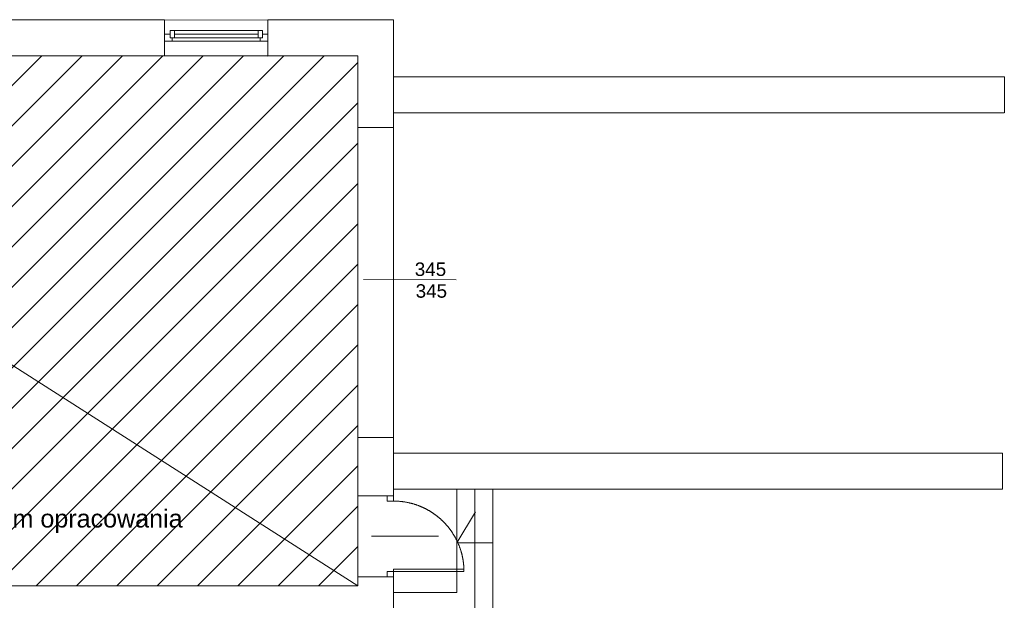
# Model space of a CAD drawing. Header units: millimetres. Extents: x -55054 to 44305, y -132338 to 49528.
# Tile 63 of 72: x 33338 to 44305, y -73056 to -66594. Entities that reach past the tile are written whole.
import ezdxf
from ezdxf.enums import TextEntityAlignment as Align

# ---------------------------------------------------------------- set-up
doc = ezdxf.new("R2010")
doc.units = ezdxf.units.MM
doc.header["$LTSCALE"] = 100
doc.linetypes.add('Kosów OSP 27-03-2026_xref$0$DASHED', pattern=[0.75, 0.5, -0.25])
for name, color, linetype, lineweight in [('.XREF', 251, 'Continuous', 5), ('Kosów OSP 27-03-2026_xref$0$A_drzwi', 8, 'Continuous', 5), ('Kosów OSP 27-03-2026_xref$0$A_meble kuchnia lazienka', 8, 'Continuous', 5), ('Kosów OSP 27-03-2026_xref$0$A_okno', 8, 'Continuous', 5), ('Kosów OSP 27-03-2026_xref$0$A_opis pom', 8, 'Continuous', 5), ('Kosów OSP 27-03-2026_xref$0$A_opis stolarki', 8, 'Continuous', 5), ('Kosów OSP 27-03-2026_xref$0$A_SC_MUROWANA_DZIAŁOWA', 8, 'Continuous', 5), ('Kosów OSP 27-03-2026_xref$0$A_schody', 8, 'Continuous', 5), ('Kosów OSP 27-03-2026_xref$0$A_scianazew', 8, 'Continuous', 5)]:
    doc.layers.add(name, color=color, linetype=linetype, lineweight=lineweight)
doc.styles.add('Kosów OSP 27-03-2026_xref$0$dar-styl', font='arial.ttf')
doc.styles.add('Kosów OSP 27-03-2026_xref$0$Standard', font='arial.ttf')

# ---------------------------------------------------------------- blocks, each defined once
blk = doc.blocks.new('*U190')
at = {"color": 0}
for p, q in [((0, -6.5), (-88, -6.5)), ((-88, -6.5), (-88, -9.5)), ((0, -9.5), (-88, -9.5)), ((0, -9.5), (0, -6.5))]:
    blk.add_line(p, q, dxfattribs=at)
for points in [[(8, 0), (8, -6.5), (0, -6.5), (0, 0)], [(8, -94.5), (8, -101), (0, -101), (0, -94.5)]]:
    blk.add_lwpolyline(points, close=True, dxfattribs=at)
at = {"color": 0, "linetype": 'Kosów OSP 27-03-2026_xref$0$DASHED', "ltscale": 15}
blk.add_arc((0, -6.5), 88, 181.9536, 270, dxfattribs=at)
at = {"layer": 'Kosów OSP 27-03-2026_xref$0$A_opis stolarki'}
blk.add_line((-56.1, -50.5), (27.5, -50.5), dxfattribs=at)
at = {"layer": 'Kosów OSP 27-03-2026_xref$0$A_opis stolarki', "ltscale": 0.5, "style": 'Kosów OSP 27-03-2026_xref$0$dar-styl'}
blk.add_attdef('ODPORNOŚĆ_OGNIOWA', text='', height=15, rotation=94.0633, dxfattribs=at).set_placement((-95.9, -56.3), align=Align.TOP_CENTER)
blk.add_attdef('SYMBOL_DRZWI1', text='', height=14, dxfattribs=at).set_placement((-16.8, -50.5), align=Align.BOTTOM_CENTER)
blk.add_attdef('SYMBOL_DRZWI2', text='', height=14, dxfattribs=at).set_placement((-16.8, -53.5), align=Align.TOP_CENTER)
blk = doc.blocks.new('Kosów OSP 27-03-2026_xref$0$A$C69D56E1C')
at = {"layer": 'Kosów OSP 27-03-2026_xref$0$A_SC_MUROWANA_DZIAŁOWA'}
h = blk.add_hatch(dxfattribs=at)
h.set_pattern_fill('ANSI31', color=256, scale=10, style=0)
h.paths.add_polyline_path([(-718.3, 482.5), (-1643.3, 482.5), (-1643.3, -107.5), (-718.3, -107.5)])
at = {"linetype": 'Kosów OSP 27-03-2026_xref$0$DASHED', "ltscale": 50}
for points in [[(-933.3, 522.5), (-933.3, 482.5), (-818.3, 482.1), (-818.3, 522.1)], [(-678.3, 402.5), (-718.3, 402.5), (-718.3, 57.5), (-678.3, 57.5)]]:
    blk.add_lwpolyline(points, close=True, dxfattribs=at)
blk.add_lwpolyline([(-1643.3, 482.5), (-718.3, 482.5), (-718.3, -107.5), (-1643.3, -107.5)], close=True)
at = {"layer": 'Kosów OSP 27-03-2026_xref$0$A_okno'}
for p, q in [((-933.3, 506.5, 0), (-927.3, 506.5, 0)), ((-875.8, 510.5, 0), (-927.3, 510.5, 0)), ((-927.3, 502.5, 0), (-927.3, 510.5, 0)), ((-927.3, 510.5, 0), (-922.3, 510.5, 0)), ((-927.3, 506.5, 0), (-927.3, 502.5, 0)), ((-922.3, 510.5, 0), (-922.3, 507, 0)), ((-922.3, 510.5, 0), (-922.3, 502.5, 0)), ((-922.3, 506.5, 0), (-875.8, 506.5, 0)), ((-922.3, 506, 0), (-922.3, 502.5, 0)), ((-824.3, 510.5, 0), (-875.8, 510.5, 0)), ((-875.8, 506.5, 0), (-829.3, 506.5, 0)), ((-829.3, 502.5, 0), (-829.3, 510.5, 0)), ((-824.3, 510.5, 0), (-824.3, 502.5, 0)), ((-818.3, 506.5, 0), (-824.3, 506.5, 0)), ((-924.8, 498.5, 0), (-933.3, 498.5, 0)), ((-922.3, 502.5, 0), (-927.3, 502.5, 0)), ((-927.3, 502.5, 0), (-875.8, 502.5, 0)), ((-924.8, 502.5, 0), (-924.8, 498.5, 0)), ((-875.8, 498.5, 0), (-924.8, 498.5, 0)), ((-875.8, 502.5, 0), (-824.3, 502.5, 0)), ((-818.3, 498.5, 0), (-875.8, 498.5, 0)), ((-826.8, 502.5, 0), (-826.8, 498.5, 0))]:
    blk.add_line(p, q, dxfattribs=at)
at = {"layer": 'Kosów OSP 27-03-2026_xref$0$A_opis stolarki'}
blk.add_line((-608.5, 233, 0.1), (-711.7, 233.2, -0.1), dxfattribs=at)
at = {"layer": 'Kosów OSP 27-03-2026_xref$0$A_SC_MUROWANA_DZIAŁOWA'}
for p, q in [((-1643.3, 482.5), (-718.3, -107.5)), ((-718.3, -107.5), (-1388.3, -107.5))]:
    blk.add_line(p, q, dxfattribs=at)
for points in [[(-718.3, -7.5), (-678.3, -7.5)], [(-718.3, -97.5), (-678.3, -97.5)], [(-1203.3, -107.5), (-718.3, -107.5)]]:
    blk.add_lwpolyline(points, dxfattribs=at)
at = {"layer": 'Kosów OSP 27-03-2026_xref$0$A_schody'}
for p, q in [((2, 459), (-678.3, 459)), ((2, 459), (2, 419)), ((1.8, 419), (-678.3, 419)), ((0, 40), (-678.3, 40)), ((0, 40), (-678.3, 40)), ((0, 40), (0, 0)), ((-0.2, 0), (-678.3, 0)), ((-607.8, -15), (-607.8, 0)), ((-587.8, -135), (-587.8, 0)), ((-567.8, -155), (-567.8, 0)), ((-607.8, -115), (-607.8, -15)), ((-607.8, -59.7), (-587.2, -25.1)), ((-567.8, -59.7), (-607.8, -59.7)), ((-677.8, -115), (-607.8, -115))]:
    blk.add_line(p, q, dxfattribs=at)
at = {"layer": 'Kosów OSP 27-03-2026_xref$0$A_scianazew'}
for p, q in [((-933.3, 522.5), (-1120.3, 522.5)), ((-933.3, 482.5), (-933.3, 522.5)), ((-678.3, 522.5), (-818.3, 522.5)), ((-818.3, 482.5), (-818.3, 522.5)), ((-678.3, 402.5), (-678.3, 522.5)), ((-933.3, 482.5), (-1120.3, 482.5)), ((-718.3, 482.5), (-818.3, 482.5)), ((-718.3, 402.5), (-718.3, 482.5)), ((-678.3, 402.5), (-718.3, 402.5)), ((-718.3, -7.5), (-718.3, 57.5)), ((-678.3, 57.5), (-718.3, 57.5)), ((-678.3, -7.5), (-678.3, 57.5)), ((-718.3, -107.5), (-718.3, -97.5)), ((-678.3, -282.5), (-678.3, -97.5))]:
    blk.add_line(p, q, dxfattribs=at)
at = {"layer": 'Kosów OSP 27-03-2026_xref$0$A_drzwi', "xscale": 0.8910891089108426, "yscale": 0.8910891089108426, "zscale": 0.8910891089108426, "rotation": 180}
blk.add_blockref('*U190', (-678.3, -97.5), dxfattribs=at)
at = {"layer": 'Kosów OSP 27-03-2026_xref$0$A_opis pom', "insert": (-1366.7, -22.7, 0.1), "char_height": 20, "width": 473.91, "attachment_point": 1, "style": 'Kosów OSP 27-03-2026_xref$0$Standard'}
blk.add_mtext('Obszar poza zakresem opracowania', dxfattribs=at)
at = {"layer": 'Kosów OSP 27-03-2026_xref$0$A_opis stolarki', "style": 'Kosów OSP 27-03-2026_xref$0$Standard'}
for p in [(-654.7, 237.3, 0), (-653.7, 213.1, 0)]:
    blk.add_text('345', height=15, dxfattribs=at).set_placement(p)
blk = doc.blocks.new('Kosów OSP 27-03-2026_xref')
at = {"layer": 'Kosów OSP 27-03-2026_xref$0$A_meble kuchnia lazienka'}
blk.add_blockref('Kosów OSP 27-03-2026_xref$0$A$C69D56E1C', (6868.8, -3361), dxfattribs=at)

msp = doc.modelspace()

# ---------------------------------------------------------------- block references
at = {"layer": '.XREF', "xscale": 10, "yscale": 10, "zscale": 10}
msp.add_blockref('Kosów OSP 27-03-2026_xref', (-24402.4, -38209.1, -141.5), dxfattribs=at)

doc.saveas('drawing.dxf')
